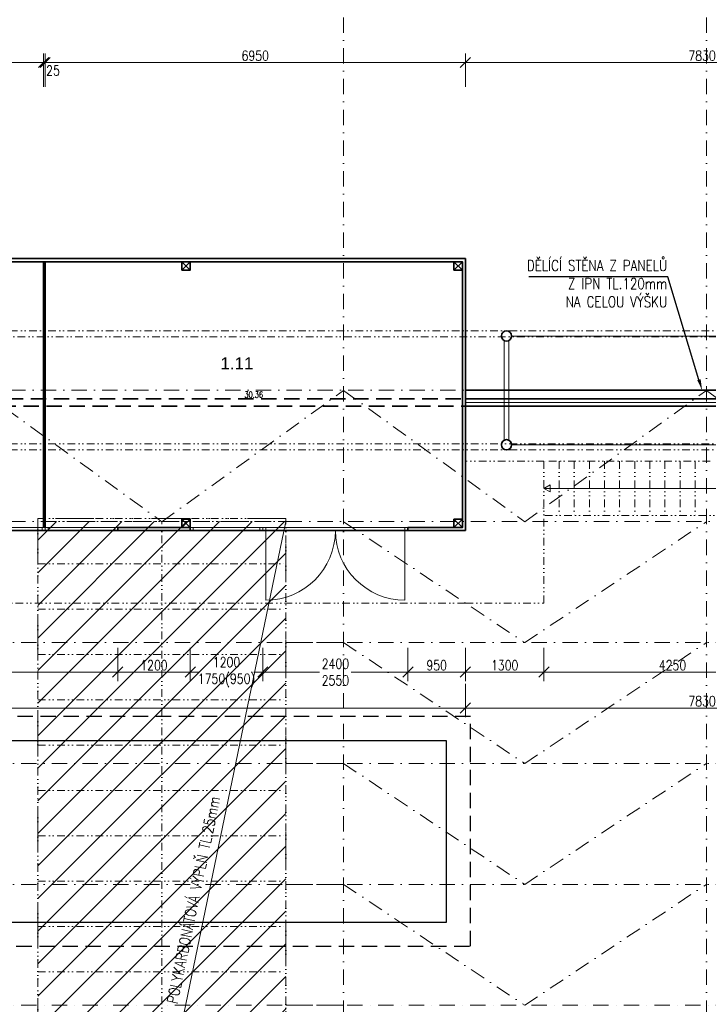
# Model space of a CAD drawing. Header units: millimetres. Extents: x -485339 to 350584, y -1189934 to 0.
# Tile 84 of 178: x -109236 to -97847, y -1027579 to -1011290. Entities that reach past the tile are written whole.
import ezdxf
from ezdxf import colors
from ezdxf.entities.mleader import LeaderData, LeaderLine
from ezdxf.enums import TextEntityAlignment as Align
from ezdxf.math import Vec2, Vec3

# ---------------------------------------------------------------- set-up
doc = ezdxf.new("R2010")
doc.units = ezdxf.units.MM
doc.header["$LTSCALE"] = 10
for name, pattern in [('DASHDOT', [25.4, 12.7, -6.35, 0, -6.35]), ('DASHED', [19.05, 12.7, -6.35]), ('DĚLICÍ2', [15.875, 6.35, -3.175, 0, -3.175, 0, -3.175]), ('ČÁRKOVANÁ', [19.05, 12.7, -6.35]), ('ČÁRKOVANÁ2', [9.525, 6.35, -3.175])]:
    doc.linetypes.add(name, pattern=pattern)
doc.layers.get('Defpoints').update_dxf_attribs({"color": 201})
for name, color, linetype, lineweight in [('N_dveře', 10, 'Continuous', 18), ('N_popis', 10, 'Continuous', 18), ('N_světlíky', 250, 'DĚLICÍ2', 35), ('N_čáry_dělící stěna', 212, 'ČÁRKOVANÁ', 35), ('N_čáry_obv.plášt', 212, 'Continuous', 18), ('N_čáry_obv.plášt_obrys', 212, 'Continuous', 35), ('N_šrary', 10, 'Continuous', 18), ('St__otvory_dveře', 40, 'Continuous', 18), ('St_kóty', 132, 'Continuous', 18), ('St_otvory_okna', 40, 'Continuous', 18), ('St_plocha_místnosti', 250, 'Continuous', 18), ('St_sloupy_konstrukce haly', 5, 'Continuous', 35), ('St_sloupy_opláštění_půdorys', 25, 'Continuous', 35), ('St_čáry_nad', 250, 'DĚLICÍ2', 18), ('St_čáry_obrys', 5, 'Continuous', 35), ('St_čáry_osy', 250, 'DASHDOT', 18), ('St_čáry_plné', 250, 'Continuous', 18), ('St_čáry_pod', 250, 'ČÁRKOVANÁ2', 18)]:
    doc.layers.add(name, color=color, linetype=linetype, lineweight=lineweight)
doc.layers.add('St_plocha_místn', color=140, linetype='Continuous', lineweight=18, plot=False)
doc.layers.add('VYBAVENÍ', color=222, linetype='Continuous')
doc.styles.add('Andy', font='arial.ttf')
doc.styles.get("Standard").update_dxf_attribs({"font": 'simplex.shx', "width": 0.8})
doc.linetypes.add('ZIGZAG', pattern='A,0.00254,-5.08,[131,ltypeshp.shx,S=5.08,R=0,X=-5.08,Y=0],-10.16,[131,ltypeshp.shx,S=5.08,R=180,X=5.08,Y=0],-5.08', length=20.32254)
doc.dimstyles.new('stavebníM100', dxfattribs={"dimtxt": 165, "dimasz": 170, "dimexe": 150, "dimexo": 100, "dimgap": 30, "dimtad": 1, "dimdec": 0, "dimtxsty": 'Standard', "dimblk": 'OBLIQUE', "dimcen": -2.5, "dimdle": 150, "dimclrd": 256, "dimclre": 256, "dimclrt": 256, "dimadec": 4, "dimazin": 0, "dimtfac": 1, "dimtdec": 0, "dimtmove": 2, "dimatfit": 3, "dimldrblk": 'OBLIQUE', "dimfxl": 400, "dimfxlon": 1, "dimlwd": -1, "dimlwe": -1, "dimarcsym": 0})

# ---------------------------------------------------------------- blocks, each defined once
blk = doc.blocks.new('G$CD8A98CDB')
at = {"layer": 'St_sloupy_konstrukce haly', "color": 250, "lineweight": 18, "ltscale": 2}
for points in [[(-825, 0), (825, 0)], [(-825, -80), (825, -80)]]:
    blk.add_lwpolyline(points, dxfattribs=at)
at = {"layer": 'St_sloupy_konstrukce haly', "ltscale": 2}
for centre in [(-900, -40), (900, -40)]:
    blk.add_circle(centre, 85, dxfattribs=at)
blk = doc.blocks.new('G$C7F8F446A')
at = {"layer": 'St_čáry_plné', "color": 0, "linetype": 'ByBlock', "ltscale": 2}
for p, q in [((20055, 4100), (-55, 4100)), ((-55, 0), (20055, 0))]:
    blk.add_line(p, q, dxfattribs=at)
for points in [[(12555, 4100), (12555, 0)], [(13305, 4100), (13305, 0)], [(14055, 4100), (14055, 0)], [(14805, 4100), (14805, 0)], [(15555, 4100), (15555, 0)], [(16305, 4100), (16305, 0)], [(17055, 4100), (17055, 0)], [(17805, 4100), (17805, 0)], [(18555, 4100), (18555, 0)], [(19305, 4100), (19305, 0)], [(20055, 4100), (20055, 0)], [(-55, 2050), (20000, 2050)]]:
    blk.add_lwpolyline(points, dxfattribs=at)
at = {"layer": 'St_čáry_pod', "color": 0, "linetype": 'ByBlock', "ltscale": 2}
blk.add_line((20000, 0), (20000, 4100), dxfattribs=at)
blk = doc.blocks.new('*U5513')
at = {"layer": 'St_čáry_osy', "ltscale": 2}
blk.add_lwpolyline([(-3000, -1000), (-4, 1000), (3000, -1000)], dxfattribs=at)
blk = doc.blocks.new('*U5512')
at = {"layer": 'St_čáry_osy', "ltscale": 2}
for p in [(24000, 6000), (24000, 4000), (24000, 2000), (24000, 0)]:
    blk.add_blockref('*U5513', p, dxfattribs=at)
blk = doc.blocks.new('*U5515')
at = {"layer": 'St_čáry_osy', "ltscale": 2}
for points in [[(-3950, 8000), (9058, 8000)], [(-3950, 6000), (9058, 6000)], [(-3950, 4000), (9058, 4000)], [(-3950, 2000), (9058, 2000)], [(-3950, 0), (9058, 0)], [(-3950, -2000), (9058, -2000)], [(-3950, -4000), (9058, -4000)], [(-3950, -6000), (9058, -6000)], [(-3950, -8000), (9058, -8000)]]:
    blk.add_lwpolyline(points, dxfattribs=at)
blk = doc.blocks.new('*U5514')
at = {"layer": 'St_čáry_osy', "ltscale": 2}
for p in [(12000, 0), (24000, 0)]:
    blk.add_blockref('*U5515', p, dxfattribs=at)
blk = doc.blocks.new('G$C325A9F68')
at = {"layer": 'St_otvory_okna', "ltscale": 2}
for points in [[(0, 0), (1200, 0), (1200, 50), (0, 50)], [(0, 0), (50, 0), (50, 50), (0, 50)], [(1200, 0), (1150, 0), (1150, 50), (1200, 50)]]:
    blk.add_lwpolyline(points, close=True, dxfattribs=at)
blk = doc.blocks.new('G$C19647512')
at = {"layer": 'St__otvory_dveře', "ltscale": 2}
for points in [[(0, -50), (50, -50), (50, 0), (0, 0)], [(2350, -50), (2400, -50), (2400, 0), (2350, 0)]]:
    blk.add_lwpolyline(points, close=True, dxfattribs=at)
at = {"layer": 'St__otvory_dveře', "linetype": 'DĚLICÍ2', "ltscale": 2}
for points in [[(2350, 0), (50, 0)], [(2350, -50), (50, -50)]]:
    blk.add_lwpolyline(points, dxfattribs=at)
at = {"layer": 'St__otvory_dveře', "ltscale": 2}
for points in [[(50, -50), (50, -1200)], [(2350, -50), (2350, -1200)]]:
    blk.add_lwpolyline(points, dxfattribs=at)
for centre, start, end in [((50, -50), 270, 0), ((2350, -50), 180, 270)]:
    blk.add_arc(centre, 1150, start, end, dxfattribs=at)
blk = doc.blocks.new('G$C2F820337')
at = {"layer": 'St_sloupy_opláštění_půdorys', "ltscale": 2}
blk.add_lwpolyline([(-70, -70), (70, -70), (70, 70), (-70, 70)], close=True, dxfattribs=at)
for points in [[(-70, 70), (70, -70)], [(70, 70), (-70, -70)]]:
    blk.add_lwpolyline(points, dxfattribs=at)
blk = doc.blocks.new('G$CB69B1554')
at = {"layer": 'St_čáry_nad', "ltscale": 2}
for points in [[(0, -4500), (0, -5700), (21100, -5700), (22400, -5700), (22400, -3350), (21100, -3350)], [(25150, -3350), (22400, -3350)], [(22650, -3350), (22650, -4250)], [(22900, -3350), (22900, -4250)], [(23150, -3350), (23150, -4250)], [(23400, -3350), (23400, -4250)], [(23650, -3350), (23650, -4250)], [(23900, -3350), (23900, -4250)], [(24150, -3350), (24150, -4250)], [(24400, -3350), (24400, -4250)], [(24650, -3350), (24650, -4250)], [(24900, -3350), (24900, -4250)], [(25400, -4250), (22400, -4250)]]:
    blk.add_lwpolyline(points, dxfattribs=at)
at = {"layer": 'St_čáry_obrys', "ltscale": 2}
for points in [[(0, 0), (21100, 0)], [(21100, 0), (21100, -4500)], [(50, -50), (21050, -50)], [(14125, -4450), (14125, -50)], [(14150, -4450), (14150, -50)], [(21050, -50), (21050, -4450)], [(15350, -4450), (16550, -4450)], [(15350, -4450), (15350, -4500)], [(15350, -4500), (16550, -4500)], [(16550, -4450), (16550, -4500)], [(20150, -4450), (21050, -4450)], [(20150, -4450), (20150, -4500)], [(20150, -4500), (21100, -4500)]]:
    blk.add_lwpolyline(points, dxfattribs=at)
at = {"layer": 'St_čáry_plné', "ltscale": 2}
blk.add_lwpolyline([(22400, -3800), (22501, -3859), (22501, -3741)], close=True, dxfattribs=at)
blk.add_lwpolyline([(26595, -3800), (22400, -3800)], dxfattribs=at)
at = {"layer": 'St__otvory_dveře', "ltscale": 2}
blk.add_blockref('G$C19647512', (17750, -4450), dxfattribs=at)
at = {"layer": 'St_otvory_okna', "ltscale": 2}
for p in [(12950, -4500), (14150, -4500), (16550, -4500)]:
    blk.add_blockref('G$C325A9F68', p, dxfattribs=at)
at = {"layer": 'St_sloupy_opláštění_půdorys', "ltscale": 2}
for p in [(16480, -120), (20980, -120), (16480, -4380)]:
    blk.add_blockref('G$C2F820337', p, dxfattribs=at)
at = {"layer": 'St_sloupy_opláštění_půdorys', "ltscale": 2, "xscale": -1, "rotation": 180}
blk.add_blockref('G$C2F820337', (20980, -4380), dxfattribs=at)
blk = doc.blocks.new('_OBLIQUE')
at = {"color": 0, "linetype": 'ByBlock'}
blk.add_line((-0.5, -0.5), (0.5, 0.5), dxfattribs=at)
blk = doc.blocks.new('*D5846')
at = {"layer": 'Defpoints', "color": 0}
for p in [(-108840, -1011998), (-122965, -1013105), (-108840, -1013155)]:
    blk.add_point(p, dxfattribs=at)
at = {"layer": 'St_kóty'}
for p, q in [((-122965, -1012398), (-122965, -1011848)), ((-108840, -1012398), (-108840, -1011848)), ((-123115, -1011998), (-108690, -1011998))]:
    blk.add_line(p, q, dxfattribs=at)
at = {"layer": 'St_kóty', "linetype": 'ByBlock', "xscale": 170, "yscale": 170, "zscale": 170, "rotation": 180}
blk.add_blockref('_OBLIQUE', (-122965, -1011998), dxfattribs=at)
at = {"layer": 'St_kóty', "linetype": 'ByBlock', "xscale": 170, "yscale": 170, "zscale": 170}
blk.add_blockref('_OBLIQUE', (-108840, -1011998), dxfattribs=at)
at = {"layer": 'St_kóty', "insert": (-115902, -1011885), "char_height": 165, "attachment_point": 5}
blk.add_mtext('14125', dxfattribs=at)
blk = doc.blocks.new('*D5847')
at = {"layer": 'Defpoints', "color": 0}
for p in [(-108815, -1011998), (-108840, -1013155), (-108815, -1013155)]:
    blk.add_point(p, dxfattribs=at)
at = {"layer": 'St_kóty'}
for p, q in [((-108840, -1012398), (-108840, -1011848)), ((-108815, -1012398), (-108815, -1011848)), ((-108840, -1011998), (-109010, -1011998)), ((-108990, -1011998), (-108665, -1011998)), ((-108815, -1011998), (-108645, -1011998))]:
    blk.add_line(p, q, dxfattribs=at)
at = {"layer": 'St_kóty', "linetype": 'ByBlock', "xscale": 170, "yscale": 170, "zscale": 170}
blk.add_blockref('_OBLIQUE', (-108840, -1011998), dxfattribs=at)
at = {"layer": 'St_kóty', "linetype": 'ByBlock', "xscale": 170, "yscale": 170, "zscale": 170, "rotation": 180}
blk.add_blockref('_OBLIQUE', (-108815, -1011998), dxfattribs=at)
at = {"layer": 'St_kóty', "insert": (-108685, -1012131), "char_height": 165, "attachment_point": 5}
blk.add_mtext('25', dxfattribs=at)
blk = doc.blocks.new('*D5848')
at = {"layer": 'Defpoints', "color": 0}
for p in [(-101865, -1011998), (-108815, -1013155), (-101865, -1013105)]:
    blk.add_point(p, dxfattribs=at)
at = {"layer": 'St_kóty'}
for p, q in [((-108815, -1012398), (-108815, -1011848)), ((-101865, -1012398), (-101865, -1011848)), ((-108965, -1011998), (-101715, -1011998))]:
    blk.add_line(p, q, dxfattribs=at)
at = {"layer": 'St_kóty', "linetype": 'ByBlock', "xscale": 170, "yscale": 170, "zscale": 170, "rotation": 180}
blk.add_blockref('_OBLIQUE', (-108815, -1011998), dxfattribs=at)
at = {"layer": 'St_kóty', "linetype": 'ByBlock', "xscale": 170, "yscale": 170, "zscale": 170}
blk.add_blockref('_OBLIQUE', (-101865, -1011998), dxfattribs=at)
at = {"layer": 'St_kóty', "insert": (-105340, -1011885), "char_height": 165, "attachment_point": 5}
blk.add_mtext('6950', dxfattribs=at)
blk = doc.blocks.new('*D5858')
at = {"layer": 'Defpoints', "color": 0}
for p in [(-112415, -1019706), (-107615, -1019706), (-107615, -1022083)]:
    blk.add_point(p, dxfattribs=at)
at = {"layer": 'St_kóty'}
for p, q in [((-112415, -1021683), (-112415, -1022233)), ((-107615, -1021683), (-107615, -1022233)), ((-112565, -1022083), (-110538, -1022083)), ((-107465, -1022083), (-109491, -1022083))]:
    blk.add_line(p, q, dxfattribs=at)
at = {"layer": 'St_kóty', "linetype": 'ByBlock', "xscale": 170, "yscale": 170, "zscale": 170, "rotation": 180}
blk.add_blockref('_OBLIQUE', (-112415, -1022083), dxfattribs=at)
at = {"layer": 'St_kóty', "linetype": 'ByBlock', "xscale": 170, "yscale": 170, "zscale": 170}
blk.add_blockref('_OBLIQUE', (-107615, -1022083), dxfattribs=at)
at = {"layer": 'St_kóty', "insert": (-110015, -1022083), "char_height": 165, "attachment_point": 5}
blk.add_mtext('4800\\P1750(950)', dxfattribs=at)
blk = doc.blocks.new('*D5859')
at = {"layer": 'Defpoints', "color": 0}
for p in [(-107615, -1019706), (-106415, -1019706), (-106415, -1022083)]:
    blk.add_point(p, dxfattribs=at)
at = {"layer": 'St_kóty'}
for p, q in [((-107615, -1021683), (-107615, -1022233)), ((-106415, -1021683), (-106415, -1022233)), ((-107765, -1022083), (-106265, -1022083))]:
    blk.add_line(p, q, dxfattribs=at)
at = {"layer": 'St_kóty', "linetype": 'ByBlock', "xscale": 170, "yscale": 170, "zscale": 170, "rotation": 180}
blk.add_blockref('_OBLIQUE', (-107615, -1022083), dxfattribs=at)
at = {"layer": 'St_kóty', "linetype": 'ByBlock', "xscale": 170, "yscale": 170, "zscale": 170}
blk.add_blockref('_OBLIQUE', (-106415, -1022083), dxfattribs=at)
at = {"layer": 'St_kóty', "insert": (-107015, -1021970), "char_height": 165, "attachment_point": 5}
blk.add_mtext('1200', dxfattribs=at)
blk = doc.blocks.new('*D5860')
at = {"layer": 'Defpoints', "color": 0}
for p in [(-106415, -1019706), (-105215, -1019706), (-105215, -1022083)]:
    blk.add_point(p, dxfattribs=at)
at = {"layer": 'St_kóty'}
for p, q in [((-106415, -1021683), (-106415, -1022233)), ((-105215, -1021683), (-105215, -1022233)), ((-106565, -1022083), (-106338, -1022083)), ((-105065, -1022083), (-105291, -1022083))]:
    blk.add_line(p, q, dxfattribs=at)
at = {"layer": 'St_kóty', "linetype": 'ByBlock', "xscale": 170, "yscale": 170, "zscale": 170, "rotation": 180}
blk.add_blockref('_OBLIQUE', (-106415, -1022083), dxfattribs=at)
at = {"layer": 'St_kóty', "linetype": 'ByBlock', "xscale": 170, "yscale": 170, "zscale": 170}
blk.add_blockref('_OBLIQUE', (-105215, -1022083), dxfattribs=at)
at = {"layer": 'St_kóty', "insert": (-105815, -1022083), "char_height": 165, "attachment_point": 5}
blk.add_mtext('1200\\P1750(950)', dxfattribs=at)
blk = doc.blocks.new('*D5861')
at = {"layer": 'Defpoints', "color": 0}
for p in [(-105215, -1019706), (-102815, -1019706), (-102815, -1022083)]:
    blk.add_point(p, dxfattribs=at)
at = {"layer": 'St_kóty'}
for p, q in [((-105215, -1021683), (-105215, -1022233)), ((-102815, -1021683), (-102815, -1022233)), ((-105365, -1022083), (-104277, -1022083)), ((-102665, -1022083), (-103752, -1022083))]:
    blk.add_line(p, q, dxfattribs=at)
at = {"layer": 'St_kóty', "linetype": 'ByBlock', "xscale": 170, "yscale": 170, "zscale": 170, "rotation": 180}
blk.add_blockref('_OBLIQUE', (-105215, -1022083), dxfattribs=at)
at = {"layer": 'St_kóty', "linetype": 'ByBlock', "xscale": 170, "yscale": 170, "zscale": 170}
blk.add_blockref('_OBLIQUE', (-102815, -1022083), dxfattribs=at)
at = {"layer": 'St_kóty', "insert": (-104015, -1022083), "char_height": 165, "attachment_point": 5}
blk.add_mtext('2400\\P2550', dxfattribs=at)
blk = doc.blocks.new('*D5862')
at = {"layer": 'Defpoints', "color": 0}
for p in [(-102815, -1019706), (-101865, -1019731), (-101865, -1022083)]:
    blk.add_point(p, dxfattribs=at)
at = {"layer": 'St_kóty'}
for p, q in [((-102815, -1021683), (-102815, -1022233)), ((-101865, -1021683), (-101865, -1022233)), ((-102965, -1022083), (-101715, -1022083))]:
    blk.add_line(p, q, dxfattribs=at)
at = {"layer": 'St_kóty', "linetype": 'ByBlock', "xscale": 170, "yscale": 170, "zscale": 170, "rotation": 180}
blk.add_blockref('_OBLIQUE', (-102815, -1022083), dxfattribs=at)
at = {"layer": 'St_kóty', "linetype": 'ByBlock', "xscale": 170, "yscale": 170, "zscale": 170}
blk.add_blockref('_OBLIQUE', (-101865, -1022083), dxfattribs=at)
at = {"layer": 'St_kóty', "insert": (-102340, -1021970), "char_height": 165, "attachment_point": 5}
blk.add_mtext('950', dxfattribs=at)
blk = doc.blocks.new('*D5863')
at = {"layer": 'Defpoints', "color": 0}
for p in [(-122965, -1019731), (-101865, -1019731), (-101865, -1022677)]:
    blk.add_point(p, dxfattribs=at)
at = {"layer": 'St_kóty'}
for p, q in [((-122965, -1022277), (-122965, -1022827)), ((-101865, -1022277), (-101865, -1022827)), ((-123115, -1022677), (-101715, -1022677))]:
    blk.add_line(p, q, dxfattribs=at)
at = {"layer": 'St_kóty', "linetype": 'ByBlock', "xscale": 170, "yscale": 170, "zscale": 170, "rotation": 180}
blk.add_blockref('_OBLIQUE', (-122965, -1022677), dxfattribs=at)
at = {"layer": 'St_kóty', "linetype": 'ByBlock', "xscale": 170, "yscale": 170, "zscale": 170}
blk.add_blockref('_OBLIQUE', (-101865, -1022677), dxfattribs=at)
at = {"layer": 'St_kóty', "insert": (-112415, -1022564), "char_height": 165, "attachment_point": 5}
blk.add_mtext('21100', dxfattribs=at)
blk = doc.blocks.new('*D5864')
at = {"layer": 'Defpoints', "color": 0}
for p in [(-101865, -1019731), (-100565, -1020931), (-100565, -1022083)]:
    blk.add_point(p, dxfattribs=at)
at = {"layer": 'St_kóty'}
for p, q in [((-101865, -1021683), (-101865, -1022233)), ((-100565, -1021683), (-100565, -1022233)), ((-102015, -1022083), (-100415, -1022083))]:
    blk.add_line(p, q, dxfattribs=at)
at = {"layer": 'St_kóty', "linetype": 'ByBlock', "xscale": 170, "yscale": 170, "zscale": 170, "rotation": 180}
blk.add_blockref('_OBLIQUE', (-101865, -1022083), dxfattribs=at)
at = {"layer": 'St_kóty', "linetype": 'ByBlock', "xscale": 170, "yscale": 170, "zscale": 170}
blk.add_blockref('_OBLIQUE', (-100565, -1022083), dxfattribs=at)
at = {"layer": 'St_kóty', "insert": (-101215, -1021970), "char_height": 165, "attachment_point": 5}
blk.add_mtext('1300', dxfattribs=at)
blk = doc.blocks.new('*D5865')
at = {"layer": 'Defpoints', "color": 0}
for p in [(-96315, -1019481), (-100565, -1020931), (-96315, -1022083)]:
    blk.add_point(p, dxfattribs=at)
at = {"layer": 'St_kóty'}
for p, q in [((-100565, -1021683), (-100565, -1022233)), ((-96315, -1021683), (-96315, -1022233)), ((-100715, -1022083), (-96165, -1022083))]:
    blk.add_line(p, q, dxfattribs=at)
at = {"layer": 'St_kóty', "linetype": 'ByBlock', "xscale": 170, "yscale": 170, "zscale": 170, "rotation": 180}
blk.add_blockref('_OBLIQUE', (-100565, -1022083), dxfattribs=at)
at = {"layer": 'St_kóty', "linetype": 'ByBlock', "xscale": 170, "yscale": 170, "zscale": 170}
blk.add_blockref('_OBLIQUE', (-96315, -1022083), dxfattribs=at)
at = {"layer": 'St_kóty', "insert": (-98440, -1021970), "char_height": 165, "attachment_point": 5}
blk.add_mtext('4250', dxfattribs=at)
blk = doc.blocks.new('*D5867')
at = {"layer": 'Defpoints', "color": 0}
for p in [(-101865, -1019731), (-94035, -1019731), (-94035, -1022677)]:
    blk.add_point(p, dxfattribs=at)
at = {"layer": 'St_kóty'}
for p, q in [((-101865, -1022277), (-101865, -1022827)), ((-94035, -1022277), (-94035, -1022827)), ((-102015, -1022677), (-93885, -1022677))]:
    blk.add_line(p, q, dxfattribs=at)
at = {"layer": 'St_kóty', "linetype": 'ByBlock', "xscale": 170, "yscale": 170, "zscale": 170, "rotation": 180}
blk.add_blockref('_OBLIQUE', (-101865, -1022677), dxfattribs=at)
at = {"layer": 'St_kóty', "linetype": 'ByBlock', "xscale": 170, "yscale": 170, "zscale": 170}
blk.add_blockref('_OBLIQUE', (-94035, -1022677), dxfattribs=at)
at = {"layer": 'St_kóty', "insert": (-97950, -1022564), "char_height": 165, "attachment_point": 5}
blk.add_mtext('7830', dxfattribs=at)
blk = doc.blocks.new('*D5907')
at = {"layer": 'Defpoints', "color": 0}
for p in [(-94035, -1011998), (-101865, -1013105), (-94035, -1013105)]:
    blk.add_point(p, dxfattribs=at)
at = {"layer": 'St_kóty'}
for p, q in [((-101865, -1012398), (-101865, -1011848)), ((-94035, -1012398), (-94035, -1011848)), ((-102015, -1011998), (-93885, -1011998))]:
    blk.add_line(p, q, dxfattribs=at)
at = {"layer": 'St_kóty', "linetype": 'ByBlock', "xscale": 170, "yscale": 170, "zscale": 170, "rotation": 180}
blk.add_blockref('_OBLIQUE', (-101865, -1011998), dxfattribs=at)
at = {"layer": 'St_kóty', "linetype": 'ByBlock', "xscale": 170, "yscale": 170, "zscale": 170}
blk.add_blockref('_OBLIQUE', (-94035, -1011998), dxfattribs=at)
at = {"layer": 'St_kóty', "insert": (-97950, -1011885), "char_height": 165, "attachment_point": 5}
blk.add_mtext('7830', dxfattribs=at)
blk = doc.blocks.new('*U8132')
at = {"layer": 'N_světlíky', "lineweight": 18, "ltscale": 10}
blk.add_lwpolyline([(-2050, -10055), (2050, -10055), (2050, 10055), (-2050, 10055)], close=True, dxfattribs=at)
blk = doc.blocks.new('*U8133')
at = {"layer": 'N_světlíky', "lineweight": 18, "ltscale": 10}
blk.add_blockref('*U8132', (24000, 0), dxfattribs=at)

msp = doc.modelspace()

# ---------------------------------------------------------------- hatches: boundary and pattern name
at = {"layer": 'N_šrary', "linetype": 'DASHED'}
h = msp.add_hatch(dxfattribs=at)
h.set_pattern_fill('ANSI31', color=256, scale=120)
h.set_pattern_definition([(45, (36000, -425057.46), (-269.40768, 269.40768), [])])
h.paths.add_polyline_path([(-108934.2, -1039594.2), (-104834.1, -1039593.6), (-104834.2, -1019594.2), (-108934.2, -1019594.2)])

# ---------------------------------------------------------------- linework, layer by layer
at = {"layer": 'N_popis'}
msp.add_lwpolyline([(-104834.2, -1019594.2), (-108934.2, -1039394.2)], dxfattribs=at)
at = {"layer": 'N_čáry_dělící stěna', "ltscale": 2}
for points in [[(-59269.9, -1017562.9), (-125269.9, -1017562.9)], [(-59389.9, -1017682.9), (-125389.9, -1017682.9)]]:
    msp.add_lwpolyline(points, dxfattribs=at)
at = {"layer": 'N_čáry_obv.plášt', "linetype": 'ZIGZAG'}
msp.add_lwpolyline([(-101864.9, -1017622.9), (-94034.9, -1017622.9)], dxfattribs=at)
at = {"layer": 'N_čáry_obv.plášt_obrys'}
for points in [[(-101864.9, -1017562.9), (-94034.9, -1017562.9)], [(-101864.9, -1017682.9), (-94034.9, -1017682.9)]]:
    msp.add_lwpolyline(points, dxfattribs=at)
at = {"layer": 'St_plocha_místn'}
msp.add_lwpolyline([(-122964.9, -1015231.2), (-101864.9, -1015242.9), (-101865.2, -1017417.5), (-94034.9, -1017416.5), (-94034.9, -1015242.9), (-72334.9, -1015242.9)], dxfattribs=at)
for points in [[(-122914.9, -1019692.9), (-108839.9, -1019692.9), (-108839.9, -1015292.9), (-122914.9, -1015292.9)], [(-108814.9, -1015292.9), (-101914.9, -1015292.9), (-101914.9, -1019692.9), (-108814.9, -1019692.9)]]:
    msp.add_lwpolyline(points, close=True, dxfattribs=at)
at = {"layer": 'St_čáry_nad', "ltscale": 2}
for points in [[(-43825.2, -1016437.6), (-139879.9, -1016437.6)], [(-46557.7, -1016537.6), (-139879.9, -1016537.6)], [(-43825.2, -1018307.6), (-139879.9, -1018307.6)], [(-43825.2, -1018407.6), (-139879.9, -1018407.6)]]:
    msp.add_lwpolyline(points, dxfattribs=at)
at = {"layer": 'St_čáry_obrys'}
for p, q in [((-101864.9, -1019742.9), (-101865.2, -1017417.5)), ((-101865.2, -1017417.5), (-94034.9, -1017417.5)), ((-122964.9, -1019742.9), (-101864.9, -1019742.9))]:
    msp.add_line(p, q, dxfattribs=at)
at = {"layer": 'St_čáry_osy', "ltscale": 2}
for points in [[(-103879.9, -1059777.6), (-103879.9, -992785.6)], [(-97879.9, -1059777.6), (-97879.9, -992785.6)], [(-139879.9, -1017422.6), (-43825.2, -1017409.8)], [(-109879.9, -1017422.6), (-106884.2, -1019595.1), (-103879.9, -1017422.6)], [(-103879.9, -1017422.6), (-100884.2, -1019595.1), (-97879.9, -1017422.6)], [(-97879.9, -1017422.6), (-94884.2, -1019595.1), (-91879.9, -1017422.6)], [(-139879.9, -1019595.1), (-43825.2, -1019582.3)]]:
    msp.add_lwpolyline(points, dxfattribs=at)
at = {"layer": 'St_čáry_plné', "ltscale": 2}
for points in [[(-101099.9, -1016524), (-95269.9, -1016524)], [(-101099.9, -1018324), (-95269.9, -1018324)]]:
    msp.add_lwpolyline(points, dxfattribs=at)
at = {"layer": 'VYBAVENÍ', "linetype": 'ČÁRKOVANÁ2', "ltscale": 4}
msp.add_lwpolyline([(-119578.8, -1022819.8), (-119578.8, -1026619.8), (-101778.8, -1026619.8), (-101778.8, -1022819.8)], close=True, dxfattribs=at)
at = {"layer": 'VYBAVENÍ'}
msp.add_lwpolyline([(-119178.8, -1023219.8), (-119178.8, -1026219.8), (-102178.8, -1026219.8), (-102178.8, -1023219.8)], close=True, dxfattribs=at)

# ---------------------------------------------------------------- block references
at = {"layer": 'N_dveře', "ltscale": 2}
msp.add_blockref('G$CB69B1554', (-122964.9, -1015242.9), dxfattribs=at)
at = {"layer": 'N_světlíky', "lineweight": 18, "ltscale": 10}
msp.add_blockref('*U8133', (-130884.2, -1029594.2), dxfattribs=at)
at = {"layer": 'St_sloupy_konstrukce haly', "ltscale": 2, "rotation": 90}
msp.add_blockref('G$CD8A98CDB', (-101224.9, -1017422.6), dxfattribs=at)
at = {"layer": 'St_čáry_nad', "ltscale": 2, "rotation": 90}
msp.add_blockref('G$C7F8F446A', (-104834.2, -1039594.2), dxfattribs=at)
at = {"layer": 'St_čáry_osy', "ltscale": 2, "xscale": -1, "rotation": 180}
msp.add_blockref('*U5512', (-124879.9, -1020595.1), dxfattribs=at)
at = {"layer": 'St_čáry_osy', "ltscale": 2}
msp.add_blockref('*U5514', (-124884.2, -1029595.1), dxfattribs=at)

# ---------------------------------------------------------------- texts
at = {"layer": 'N_popis', "width": 0.8}
msp.add_text('POLYKARBONÁTOVÁ VÝPLŇ TL.25mm', height=180, rotation=78.30106, dxfattribs=at).set_placement((-106628.1, -1027582.2))
at = {"layer": 'St_plocha_místn', "width": 0.8}
msp.add_text('30.36', height=100, dxfattribs=at).set_placement((-105364.9, -1017492.9), align=Align.MIDDLE_CENTER)
at = {"layer": 'St_plocha_místnosti', "ltscale": 2, "style": 'Andy'}
msp.add_text('1.11', height=200, dxfattribs=at).set_placement((-105915.3, -1017075.3))

# ---------------------------------------------------------------- dimensions: what is measured, and where the dimension line sits
at = {"layer": 'St_kóty'}
for base, p1, p2, picture, middle in [((-108839.9, -1011998), (-122964.9, -1013105), (-108839.9, -1013155), '*D5846', (-115902.4, -1011885.5)), ((-101864.9, -1011998), (-108814.9, -1013155), (-101864.9, -1013105), '*D5848', (-105339.9, -1011885.5)), ((-94034.9, -1011998), (-101864.9, -1013105), (-94034.9, -1013105), '*D5907', (-97949.9, -1011885.5)), ((-96314.9, -1022082.8), (-100564.9, -1020931.2), (-96314.9, -1019481.2), '*D5865', (-98439.9, -1021970.3)), ((-101864.9, -1022676.8), (-122964.9, -1019731.2), (-101864.9, -1019731.2), '*D5863', (-112414.9, -1022564.3)), ((-106414.9, -1022082.8), (-107614.9, -1019706.2), (-106414.9, -1019706.2), '*D5859', (-107014.9, -1021970.3)), ((-101864.9, -1022082.8), (-102814.9, -1019706.2), (-101864.9, -1019731.2), '*D5862', (-102339.9, -1021970.3)), ((-100564.9, -1022082.8), (-101864.9, -1019731.2), (-100564.9, -1020931.2), '*D5864', (-101214.9, -1021970.3)), ((-94034.9, -1022676.8), (-101864.9, -1019731.2), (-94034.9, -1019731.2), '*D5867', (-97949.9, -1022564.3))]:
    dim = msp.add_linear_dim(base=base, p1=p1, p2=p2, dimstyle='stavebníM100', dxfattribs=at)
    dim.commit()
    dim.dimension.update_dxf_attribs({"geometry": picture, "text_midpoint": middle})
dim = msp.add_linear_dim(base=(-108814.9, -1011998), p1=(-108839.9, -1013155), p2=(-108814.9, -1013155), dimstyle='stavebníM100', dxfattribs=at)
dim.commit()
dim.dimension.update_dxf_attribs({"geometry": '*D5847', "text_midpoint": (-108685.3, -1012131.2), "dimtype": 160})
for base, p1, p2, text, picture, middle in [((-107614.9, -1022082.8), (-112414.9, -1019706.2), (-107614.9, -1019706.2), '<>\\P1750(950)', '*D5858', (-110014.9, -1022082.8)), ((-105214.9, -1022082.8), (-106414.9, -1019706.2), (-105214.9, -1019706.2), '<>\\P1750(950)', '*D5860', (-105814.9, -1022082.8)), ((-102814.9, -1022082.8), (-105214.9, -1019706.2), (-102814.9, -1019706.2), '<>\\P2550', '*D5861', (-104014.9, -1022082.8))]:
    dim = msp.add_linear_dim(base=base, p1=p1, p2=p2, text=text, dimstyle='stavebníM100', override={"dimtxsty": 'Standard'}, dxfattribs=at)
    dim.commit()
    dim.dimension.update_dxf_attribs({"geometry": picture, "text_midpoint": middle, "dimtype": 160})

# ---------------------------------------------------------------- leaders
at = {"layer": 'N_popis'}
ml = msp.add_multileader_mtext('Standard', dxfattribs=at)
ml.set_content('DĚLÍCÍ STĚNA Z PANELŮ\\PZ IPN TL.120mm \\PNA CELOU VÝŠKU')
ml.set_leader_properties()
ml.build(insert=Vec2(0, 0))
ml.multileader.update_dxf_attribs({"text_left_attachment_type": 6, "text_right_attachment_type": 6, "arrow_head_size": 180})
ctx = ml.context
ctx.base_point, ctx.char_height, ctx.arrow_head_size, ctx.plane_origin = Vec3(-101182.7, -1015544.5), 180, 180, Vec3(-97738.7, -1014580.1)
ctx.left_attachment, ctx.right_attachment, ctx.text_align_type = 6, 6, 2
notes = []
notes.append((ctx, [(0, (1, 1, 0), (-98517, -1015544.5), (-1, 0), 8, [(0, [(-97950, -1017417.5)], 0, [])])]))
ctx.mtext.insert, ctx.mtext.alignment, ctx.mtext.flow_direction = Vec3(-98527, -1015266.8), 3, 5
for ctx, leaders in notes:
    for number, flags, end, landing, length, lines in leaders:
        leader = LeaderData()
        leader.index, (leader.has_last_leader_line, leader.has_dogleg_vector, leader.attachment_direction) = number, flags
        leader.last_leader_point, leader.dogleg_vector, leader.dogleg_length = Vec3(end), Vec3(landing), length
        for number, points, colour, breaks in lines:
            line = LeaderLine()
            line.index, line.vertices, line.color, line.breaks = number, Vec3.list(points), colors.encode_raw_color(colour), breaks
            leader.lines.append(line)
        ctx.leaders.append(leader)

doc.saveas('drawing.dxf')
